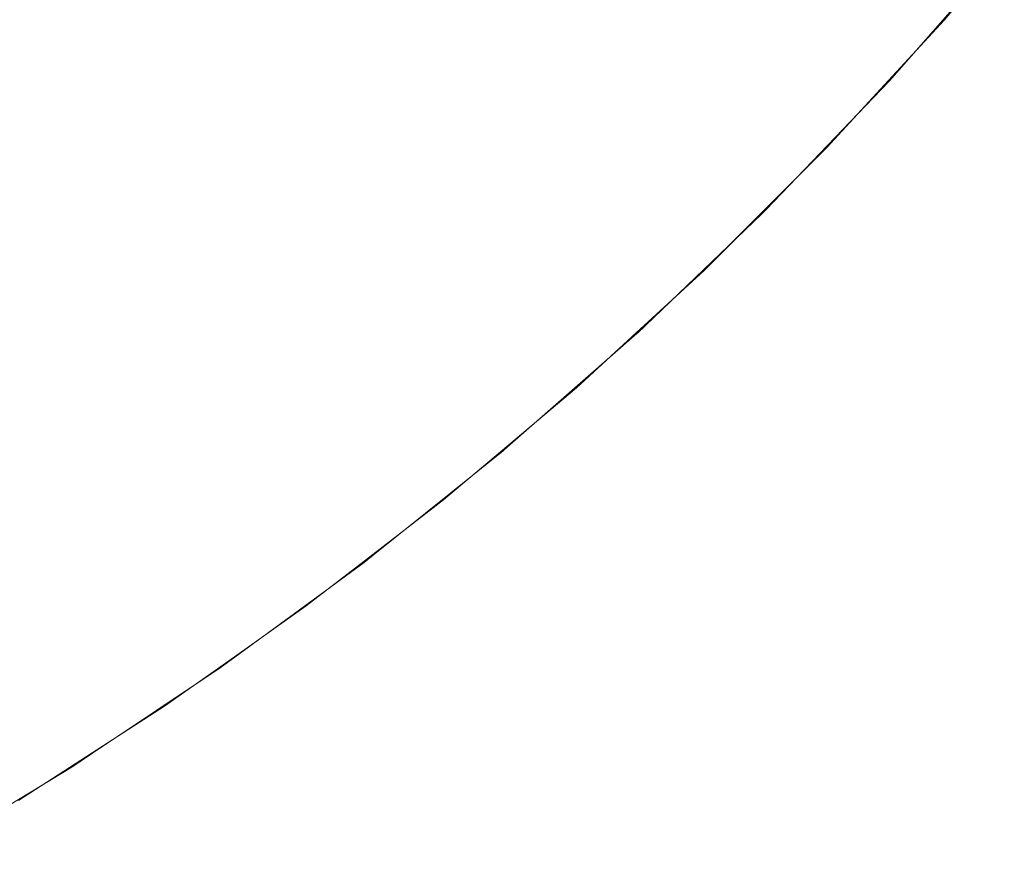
# Model space of a CAD drawing. Header units: centimetres. Extents: x -25.9 to 27.4, y -28.2 to -26.4.
# Tile 169 of 199: x 27.3239 to 27.348, y -28.1465 to -28.1261. Entities that reach past the tile are written whole.
import ezdxf

# ---------------------------------------------------------------- set-up
doc = ezdxf.new("R2010")
doc.units = ezdxf.units.CM
doc.header["$LTSCALE"] = 2.54
doc.layers.add('Lucido design-1', color=7, linetype='Continuous')

# ---------------------------------------------------------------- blocks, each defined once
blk = doc.blocks.new('Gruppo-4-1')
at = {"color": 7, "linetype": 'Continuous', "lineweight": 9}
for points, invisible_edges in [([(27.33492, -28.123481, 539.775984), (27.33209, -28.12619, 539.775984), (27.330818, -28.124801, 539.772337), (27.333588, -28.122149, 539.772337)], 15), ([(27.325233, -28.12411, 539.765297), (27.322386, -28.126396, 539.765297), (27.320979, -28.124562, 539.761917), (27.323748, -28.12234, 539.761917)], 15), ([(27.331092, -28.122242, 540.470703), (27.328397, -28.124717, 540.470703), (27.32975, -28.126255, 540.467045), (27.332509, -28.12372, 540.467045)], 15), ([(27.336524, -28.122379, 540.463308), (27.333818, -28.125086, 540.463308), (27.335016, -28.126336, 540.459498), (27.337774, -28.123578, 540.459498)], 15), ([(27.346375, -28.122879, 539.79928), (27.343561, -28.126088, 539.79928), (27.342868, -28.125453, 539.795262), (27.345655, -28.122275, 539.795262)], 15), ([(27.342645, -28.12267, 540.45169), (27.339921, -28.125635, 540.45169), (27.340815, -28.126492, 540.447705), (27.343575, -28.123488, 540.447705)], 15), ([(27.341122, -28.123853, 539.787368), (27.33827, -28.126832, 539.787368), (27.337263, -28.125825, 539.783506), (27.340072, -28.122891, 539.783506)], 15), ([(27.346968, -28.123377, 539.803337), (27.344131, -28.126611, 539.803337), (27.343561, -28.126088, 539.79928), (27.346375, -28.122879, 539.79928)], 15), ([(27.326942, -28.123065, 540.474275), (27.324216, -28.125363, 540.474275), (27.325599, -28.127076, 540.470703), (27.328397, -28.124717, 540.470703)], 15), ([(27.330818, -28.124801, 539.772337), (27.327935, -28.127329, 539.772337), (27.32663, -28.125774, 539.768772), (27.329446, -28.123304, 539.768772)], 15), ([(27.347432, -28.123766, 539.807427), (27.344578, -28.12702, 539.807427), (27.344131, -28.126611, 539.803337), (27.346968, -28.123377, 539.803337)], 15), ([(27.322738, -28.123533, 540.477756), (27.319996, -28.125653, 540.477756), (27.321394, -28.127544, 540.474275), (27.324216, -28.125363, 540.474275)], 15), ([(27.336146, -28.124707, 539.77971), (27.333262, -28.127468, 539.77971), (27.33209, -28.12619, 539.775984), (27.33492, -28.123481, 539.775984)], 15), ([(27.337774, -28.123578, 540.459498), (27.335016, -28.126336, 540.459498), (27.336102, -28.127468, 540.455624), (27.338907, -28.124663, 540.455624)], 15), ([(27.343575, -28.123488, 540.447705), (27.340815, -28.126492, 540.447705), (27.341588, -28.127232, 540.443675), (27.344378, -28.124195, 540.443675)], 15), ([(27.332509, -28.12372, 540.467045), (27.32975, -28.126255, 540.467045), (27.331, -28.127674, 540.463308), (27.333818, -28.125086, 540.463308)], 15), ([(27.342055, -28.124708, 539.791289), (27.339165, -28.127726, 539.791289), (27.33827, -28.126832, 539.787368), (27.341122, -28.123853, 539.787368)], 15), ([(27.347766, -28.124047, 539.811541), (27.3449, -28.127315, 539.811541), (27.344578, -28.12702, 539.807427), (27.347432, -28.123766, 539.807427)], 15), ([(27.32663, -28.125774, 539.768772), (27.323708, -28.128119, 539.768772), (27.322386, -28.126396, 539.765297), (27.325233, -28.12411, 539.765297)], 15), ([(27.34797, -28.124218, 539.815674), (27.345096, -28.127495, 539.815674), (27.3449, -28.127315, 539.811541), (27.347766, -28.124047, 539.811541)], 15), ([(27.344378, -28.124195, 540.443675), (27.341588, -28.127232, 540.443675), (27.342237, -28.127855, 540.439608), (27.345054, -28.124789, 540.439608)], 15), ([(27.347754, -28.124609, 539.820033), (27.345166, -28.127559, 539.820033), (27.345096, -28.127495, 539.815674), (27.34797, -28.124218, 539.815674)], 14), ([(27.345166, -28.127559, 539.820033), (27.347743, -28.1246, 540.420033), (27.346506, -28.126067, 540.420033)], 9), ([(27.345166, -28.127559, 539.820033), (27.347754, -28.124609, 539.820033), (27.347743, -28.1246, 540.420033)], 10), ([(27.328397, -28.124717, 540.470703), (27.325599, -28.127076, 540.470703), (27.326886, -28.12867, 540.467045), (27.32975, -28.126255, 540.467045)], 15), ([(27.33209, -28.12619, 539.775984), (27.329145, -28.128772, 539.775984), (27.327935, -28.127329, 539.772337), (27.330818, -28.124801, 539.772337)], 15), ([(27.337263, -28.125825, 539.783506), (27.334329, -28.128633, 539.783506), (27.333262, -28.127468, 539.77971), (27.336146, -28.124707, 539.77971)], 15), ([(27.338907, -28.124663, 540.455624), (27.336102, -28.127468, 540.455624), (27.337074, -28.128483, 540.45169), (27.339921, -28.125635, 540.45169)], 15), ([(27.342868, -28.125453, 539.795262), (27.339945, -28.128507, 539.795262), (27.339165, -28.127726, 539.791289), (27.342055, -28.124708, 539.791289)], 15), ([(27.345054, -28.124789, 540.439608), (27.342237, -28.127855, 540.439608), (27.342764, -28.12836, 540.435511), (27.345601, -28.125271, 540.435511)], 15), ([(27.333818, -28.125086, 540.463308), (27.331, -28.127674, 540.463308), (27.332143, -28.128974, 540.459498), (27.335016, -28.126336, 540.459498)], 15), ([(27.345601, -28.125271, 540.435511), (27.342764, -28.12836, 540.435511), (27.343167, -28.128746, 540.43139), (27.34602, -28.12564, 540.43139)], 15), ([(27.324216, -28.125363, 540.474275), (27.321394, -28.127544, 540.474275), (27.322703, -28.129315, 540.470703), (27.325599, -28.127076, 540.470703)], 15), ([(27.343561, -28.126088, 539.79928), (27.34061, -28.129171, 539.79928), (27.339945, -28.128507, 539.795262), (27.342868, -28.125453, 539.795262)], 15), ([(27.327935, -28.127329, 539.772337), (27.324944, -28.129729, 539.772337), (27.323708, -28.128119, 539.768772), (27.32663, -28.125774, 539.768772)], 15), ([(27.339921, -28.125635, 540.45169), (27.337074, -28.128483, 540.45169), (27.337931, -28.129376, 540.447705), (27.340815, -28.126492, 540.447705)], 15), ([(27.34602, -28.12564, 540.43139), (27.343167, -28.128746, 540.43139), (27.343446, -28.129013, 540.427254), (27.34631, -28.125895, 540.427254)], 15), ([(27.33827, -28.126832, 539.787368), (27.335292, -28.129683, 539.787368), (27.334329, -28.128633, 539.783506), (27.337263, -28.125825, 539.783506)], 15), ([(27.34631, -28.125895, 540.427254), (27.343446, -28.129013, 540.427254), (27.3436, -28.129161, 540.423108), (27.34647, -28.126036, 540.423108)], 15), ([(27.344945, -28.127767, 540.420033), (27.346506, -28.126067, 540.420033), (27.34647, -28.126036, 540.423108), (27.3436, -28.129161, 540.423108)], 14), ([(27.32975, -28.126255, 540.467045), (27.326886, -28.12867, 540.467045), (27.328074, -28.130141, 540.463308), (27.331, -28.127674, 540.463308)], 15), ([(27.333262, -28.127468, 539.77971), (27.33026, -28.1301, 539.77971), (27.329145, -28.128772, 539.775984), (27.33209, -28.12619, 539.775984)], 15), ([(27.344131, -28.126611, 539.803337), (27.341157, -28.129718, 539.803337), (27.34061, -28.129171, 539.79928), (27.343561, -28.126088, 539.79928)], 15), ([(27.346506, -28.126067, 540.420033), (27.344945, -28.127767, 540.420033), (27.344957, -28.127777, 539.820033), (27.345166, -28.127559, 539.820033)], 10), ([(27.335016, -28.126336, 540.459498), (27.332143, -28.128974, 540.459498), (27.33318, -28.130152, 540.455624), (27.336102, -28.127468, 540.455624)], 15), ([(27.340815, -28.126492, 540.447705), (27.337931, -28.129376, 540.447705), (27.338671, -28.130149, 540.443675), (27.341588, -28.127232, 540.443675)], 15), ([(27.344578, -28.12702, 539.807427), (27.341585, -28.130147, 539.807427), (27.341157, -28.129718, 539.803337), (27.344131, -28.126611, 539.803337)], 15), ([(27.339165, -28.127726, 539.791289), (27.336146, -28.130616, 539.791289), (27.335292, -28.129683, 539.787368), (27.33827, -28.126832, 539.787368)], 15), ([(27.3449, -28.127315, 539.811541), (27.341894, -28.130455, 539.811541), (27.341585, -28.130147, 539.807427), (27.344578, -28.12702, 539.807427)], 15), ([(27.325599, -28.127076, 540.470703), (27.322703, -28.129315, 540.470703), (27.323921, -28.130961, 540.467045), (27.326886, -28.12867, 540.467045)], 15), ([(27.341588, -28.127232, 540.443675), (27.338671, -28.130149, 540.443675), (27.339294, -28.130799, 540.439608), (27.342237, -28.127855, 540.439608)], 15), ([(27.329145, -28.128772, 539.775984), (27.326091, -28.131224, 539.775984), (27.324944, -28.129729, 539.772337), (27.327935, -28.127329, 539.772337)], 15), ([(27.334329, -28.128633, 539.783506), (27.331276, -28.131311, 539.783506), (27.33026, -28.1301, 539.77971), (27.333262, -28.127468, 539.77971)], 15), ([(27.336102, -28.127468, 540.455624), (27.33318, -28.130152, 540.455624), (27.334108, -28.131207, 540.45169), (27.337074, -28.128483, 540.45169)], 15), ([(27.345096, -28.127495, 539.815674), (27.342082, -28.130643, 539.815674), (27.341894, -28.130455, 539.811541), (27.3449, -28.127315, 539.811541)], 15), ([(27.344957, -28.127777, 539.820033), (27.342149, -28.130711, 539.820033), (27.342082, -28.130643, 539.815674), (27.345096, -28.127495, 539.815674)], 14), ([(27.345096, -28.127495, 539.815674), (27.345166, -28.127559, 539.820033), (27.344957, -28.127777, 539.820033)], 9), ([(27.331, -28.127674, 540.463308), (27.328074, -28.130141, 540.463308), (27.329161, -28.131488, 540.459498), (27.332143, -28.128974, 540.459498)], 15), ([(27.339945, -28.128507, 539.795262), (27.336892, -28.13143, 539.795262), (27.336146, -28.130616, 539.791289), (27.339165, -28.127726, 539.791289)], 15), ([(27.342237, -28.127855, 540.439608), (27.339294, -28.130799, 540.439608), (27.339799, -28.131326, 540.435511), (27.342764, -28.12836, 540.435511)], 15), ([(27.342149, -28.130711, 539.820033), (27.344945, -28.127767, 540.420033), (27.343634, -28.129194, 540.420033)], 9), ([(27.342149, -28.130711, 539.820033), (27.344957, -28.127777, 539.820033), (27.344945, -28.127767, 540.420033)], 10), ([(27.3436, -28.129161, 540.423108), (27.343634, -28.129194, 540.420033), (27.344945, -28.127767, 540.420033)], 9), ([(27.324944, -28.129729, 539.772337), (27.321851, -28.131997, 539.772337), (27.320687, -28.130334, 539.768772), (27.323708, -28.128119, 539.768772)], 15), ([(27.342764, -28.12836, 540.435511), (27.339799, -28.131326, 540.435511), (27.340185, -28.131729, 540.43139), (27.343167, -28.128746, 540.43139)], 15), ([(27.326886, -28.12867, 540.467045), (27.323921, -28.130961, 540.467045), (27.325046, -28.132482, 540.463308), (27.328074, -28.130141, 540.463308)], 15), ([(27.335292, -28.129683, 539.787368), (27.332191, -28.132402, 539.787368), (27.331276, -28.131311, 539.783506), (27.334329, -28.128633, 539.783506)], 15), ([(27.337074, -28.128483, 540.45169), (27.334108, -28.131207, 540.45169), (27.334926, -28.132136, 540.447705), (27.337931, -28.129376, 540.447705)], 15), ([(27.34061, -28.129171, 539.79928), (27.337527, -28.132123, 539.79928), (27.336892, -28.13143, 539.795262), (27.339945, -28.128507, 539.795262)], 15), ([(27.33026, -28.1301, 539.77971), (27.327146, -28.132599, 539.77971), (27.326091, -28.131224, 539.775984), (27.329145, -28.128772, 539.775984)], 15), ([(27.343167, -28.128746, 540.43139), (27.340185, -28.131729, 540.43139), (27.340452, -28.132007, 540.427254), (27.343446, -28.129013, 540.427254)], 15), ([(27.332143, -28.128974, 540.459498), (27.329161, -28.131488, 540.459498), (27.330147, -28.132709, 540.455624), (27.33318, -28.130152, 540.455624)], 15), ([(27.341157, -28.129718, 539.803337), (27.338049, -28.132693, 539.803337), (27.337527, -28.132123, 539.79928), (27.34061, -28.129171, 539.79928)], 15), ([(27.343446, -28.129013, 540.427254), (27.340452, -28.132007, 540.427254), (27.3406, -28.132161, 540.423108), (27.3436, -28.129161, 540.423108)], 15), ([(27.342019, -28.130809, 540.420033), (27.343634, -28.129194, 540.420033), (27.3436, -28.129161, 540.423108), (27.3406, -28.132161, 540.423108)], 14), ([(27.322703, -28.129315, 540.470703), (27.319715, -28.131428, 540.470703), (27.320862, -28.133125, 540.467045), (27.323921, -28.130961, 540.467045)], 15), ([(27.337931, -28.129376, 540.447705), (27.334926, -28.132136, 540.447705), (27.335633, -28.132939, 540.443675), (27.338671, -28.130149, 540.443675)], 15), ([(27.343634, -28.129194, 540.420033), (27.342019, -28.130809, 540.420033), (27.342032, -28.130822, 539.820033), (27.342149, -28.130711, 539.820033)], 10), ([(27.326091, -28.131224, 539.775984), (27.322932, -28.13354, 539.775984), (27.321851, -28.131997, 539.772337), (27.324944, -28.129729, 539.772337)], 15), ([(27.336146, -28.130616, 539.791289), (27.333005, -28.133372, 539.791289), (27.332191, -28.132402, 539.787368), (27.335292, -28.129683, 539.787368)], 15), ([(27.341585, -28.130147, 539.807427), (27.338459, -28.13314, 539.807427), (27.338049, -28.132693, 539.803337), (27.341157, -28.129718, 539.803337)], 15), ([(27.328074, -28.130141, 540.463308), (27.325046, -28.132482, 540.463308), (27.326075, -28.133874, 540.459498), (27.329161, -28.131488, 540.459498)], 15), ([(27.331276, -28.131311, 539.783506), (27.328108, -28.133853, 539.783506), (27.327146, -28.132599, 539.77971), (27.33026, -28.1301, 539.77971)], 15), ([(27.33318, -28.130152, 540.455624), (27.330147, -28.132709, 540.455624), (27.33103, -28.133802, 540.45169), (27.334108, -28.131207, 540.45169)], 15), ([(27.338671, -28.130149, 540.443675), (27.335633, -28.132939, 540.443675), (27.336228, -28.133615, 540.439608), (27.339294, -28.130799, 540.439608)], 15), ([(27.341894, -28.130455, 539.811541), (27.338754, -28.133461, 539.811541), (27.338459, -28.13314, 539.807427), (27.341585, -28.130147, 539.807427)], 15), ([(27.336892, -28.13143, 539.795262), (27.333714, -28.134217, 539.795262), (27.333005, -28.133372, 539.791289), (27.336146, -28.130616, 539.791289)], 15), ([(27.342082, -28.130643, 539.815674), (27.338933, -28.133658, 539.815674), (27.338754, -28.133461, 539.811541), (27.341894, -28.130455, 539.811541)], 15), ([(27.339294, -28.130799, 540.439608), (27.336228, -28.133615, 540.439608), (27.33671, -28.134163, 540.435511), (27.339799, -28.131326, 540.435511)], 15), ([(27.342032, -28.130822, 539.820033), (27.338998, -28.133728, 539.820033), (27.338933, -28.133658, 539.815674), (27.342082, -28.130643, 539.815674)], 14), ([(27.338998, -28.133728, 539.820033), (27.342019, -28.130809, 540.420033), (27.340632, -28.132196, 540.420033)], 9), ([(27.338998, -28.133728, 539.820033), (27.342032, -28.130822, 539.820033), (27.342019, -28.130809, 540.420033)], 10), ([(27.3406, -28.132161, 540.423108), (27.340632, -28.132196, 540.420033), (27.342019, -28.130809, 540.420033)], 9), ([(27.342082, -28.130643, 539.815674), (27.342149, -28.130711, 539.820033), (27.342032, -28.130822, 539.820033)], 9), ([(27.323921, -28.130961, 540.467045), (27.320862, -28.133125, 540.467045), (27.321921, -28.134692, 540.463308), (27.325046, -28.132482, 540.463308)], 15), ([(27.327146, -28.132599, 539.77971), (27.323926, -28.13496, 539.77971), (27.322932, -28.13354, 539.775984), (27.326091, -28.131224, 539.775984)], 15), ([(27.332191, -28.132402, 539.787368), (27.328975, -28.134983, 539.787368), (27.328108, -28.133853, 539.783506), (27.331276, -28.131311, 539.783506)], 15), ([(27.334108, -28.131207, 540.45169), (27.33103, -28.133802, 540.45169), (27.331807, -28.134765, 540.447705), (27.334926, -28.132136, 540.447705)], 15), ([(27.339799, -28.131326, 540.435511), (27.33671, -28.134163, 540.435511), (27.337079, -28.134582, 540.43139), (27.340185, -28.131729, 540.43139)], 15), ([(27.329161, -28.131488, 540.459498), (27.326075, -28.133874, 540.459498), (27.327008, -28.135135, 540.455624), (27.330147, -28.132709, 540.455624)], 15), ([(27.337527, -28.132123, 539.79928), (27.334318, -28.134937, 539.79928), (27.333714, -28.134217, 539.795262), (27.336892, -28.13143, 539.795262)], 15), ([(27.340185, -28.131729, 540.43139), (27.337079, -28.134582, 540.43139), (27.337334, -28.134871, 540.427254), (27.340452, -28.132007, 540.427254)], 15), ([(27.340452, -28.132007, 540.427254), (27.337334, -28.134871, 540.427254), (27.337475, -28.135032, 540.423108), (27.3406, -28.132161, 540.423108)], 15), ([(27.334926, -28.132136, 540.447705), (27.331807, -28.134765, 540.447705), (27.33248, -28.135598, 540.443675), (27.335633, -28.132939, 540.443675)], 15), ([(27.338049, -28.132693, 539.803337), (27.334815, -28.135529, 539.803337), (27.334318, -28.134937, 539.79928), (27.337527, -28.132123, 539.79928)], 15), ([(27.33897, -28.133722, 540.420033), (27.340632, -28.132196, 540.420033), (27.3406, -28.132161, 540.423108), (27.337475, -28.135032, 540.423108)], 14), ([(27.340632, -28.132196, 540.420033), (27.33897, -28.133722, 540.420033), (27.338985, -28.133739, 539.820033), (27.338998, -28.133728, 539.820033)], 10), ([(27.325046, -28.132482, 540.463308), (27.321921, -28.134692, 540.463308), (27.322891, -28.136126, 540.459498), (27.326075, -28.133874, 540.459498)], 15), ([(27.333005, -28.133372, 539.791289), (27.329746, -28.135987, 539.791289), (27.328975, -28.134983, 539.787368), (27.332191, -28.132402, 539.787368)], 15), ([(27.328108, -28.133853, 539.783506), (27.324833, -28.136255, 539.783506), (27.323926, -28.13496, 539.77971), (27.327146, -28.132599, 539.77971)], 15), ([(27.330147, -28.132709, 540.455624), (27.327008, -28.135135, 540.455624), (27.327844, -28.136265, 540.45169), (27.33103, -28.133802, 540.45169)], 15), ([(27.338459, -28.13314, 539.807427), (27.335205, -28.135993, 539.807427), (27.334815, -28.135529, 539.803337), (27.338049, -28.132693, 539.803337)], 15), ([(27.335633, -28.132939, 540.443675), (27.33248, -28.135598, 540.443675), (27.333045, -28.136298, 540.439608), (27.336228, -28.133615, 540.439608)], 15), ([(27.338754, -28.133461, 539.811541), (27.335485, -28.136328, 539.811541), (27.335205, -28.135993, 539.807427), (27.338459, -28.13314, 539.807427)], 15), ([(27.333714, -28.134217, 539.795262), (27.330417, -28.136863, 539.795262), (27.329746, -28.135987, 539.791289), (27.333005, -28.133372, 539.791289)], 15), ([(27.338933, -28.133658, 539.815674), (27.335656, -28.136532, 539.815674), (27.335485, -28.136328, 539.811541), (27.338754, -28.133461, 539.811541)], 15), ([(27.323926, -28.13496, 539.77971), (27.320607, -28.137178, 539.77971), (27.319675, -28.135716, 539.775984), (27.322932, -28.13354, 539.775984)], 15), ([(27.336228, -28.133615, 540.439608), (27.333045, -28.136298, 540.439608), (27.333504, -28.136866, 540.435511), (27.33671, -28.134163, 540.435511)], 15), ([(27.335656, -28.136532, 539.815674), (27.338933, -28.133658, 539.815674), (27.338998, -28.133728, 539.820033), (27.338985, -28.133739, 539.820033)], 11), ([(27.335656, -28.136532, 539.815674), (27.338985, -28.133739, 539.820033), (27.335818, -28.136517, 539.820033)], 9), ([(27.335818, -28.136517, 539.820033), (27.338985, -28.133739, 539.820033), (27.337506, -28.135067, 540.420033)], 10), ([(27.337475, -28.135032, 540.423108), (27.337506, -28.135067, 540.420033), (27.33897, -28.133722, 540.420033)], 9), ([(27.338985, -28.133739, 539.820033), (27.33897, -28.133722, 540.420033), (27.337506, -28.135067, 540.420033)], 9), ([(27.326075, -28.133874, 540.459498), (27.322891, -28.136126, 540.459498), (27.32377, -28.137426, 540.455624), (27.327008, -28.135135, 540.455624)], 15), ([(27.328975, -28.134983, 539.787368), (27.32565, -28.137422, 539.787368), (27.324833, -28.136255, 539.783506), (27.328108, -28.133853, 539.783506)], 15), ([(27.33103, -28.133802, 540.45169), (27.327844, -28.136265, 540.45169), (27.32858, -28.13726, 540.447705), (27.331807, -28.134765, 540.447705)], 15), ([(27.334318, -28.134937, 539.79928), (27.330989, -28.137608, 539.79928), (27.330417, -28.136863, 539.795262), (27.333714, -28.134217, 539.795262)], 15), ([(27.33671, -28.134163, 540.435511), (27.333504, -28.136866, 540.435511), (27.333854, -28.1373, 540.43139), (27.337079, -28.134582, 540.43139)], 15), ([(27.337079, -28.134582, 540.43139), (27.333854, -28.1373, 540.43139), (27.334097, -28.1376, 540.427254), (27.337334, -28.134871, 540.427254)], 15), ([(27.324833, -28.136255, 539.783506), (27.321456, -28.138511, 539.783506), (27.320607, -28.137178, 539.77971), (27.323926, -28.13496, 539.77971)], 15), ([(27.331807, -28.134765, 540.447705), (27.32858, -28.13726, 540.447705), (27.329216, -28.13812, 540.443675), (27.33248, -28.135598, 540.443675)], 15), ([(27.334815, -28.135529, 539.803337), (27.33146, -28.138222, 539.803337), (27.330989, -28.137608, 539.79928), (27.334318, -28.134937, 539.79928)], 15), ([(27.337334, -28.134871, 540.427254), (27.334097, -28.1376, 540.427254), (27.334231, -28.137767, 540.423108), (27.337475, -28.135032, 540.423108)], 15), ([(27.327008, -28.135135, 540.455624), (27.32377, -28.137426, 540.455624), (27.324556, -28.13859, 540.45169), (27.327844, -28.136265, 540.45169)], 15), ([(27.329746, -28.135987, 539.791289), (27.326376, -28.138458, 539.791289), (27.32565, -28.137422, 539.787368), (27.328975, -28.134983, 539.787368)], 15), ([(27.335805, -28.136501, 540.420033), (27.337506, -28.135067, 540.420033), (27.337475, -28.135032, 540.423108), (27.334231, -28.137767, 540.423108)], 14), ([(27.337506, -28.135067, 540.420033), (27.335805, -28.136501, 540.420033), (27.335818, -28.136517, 539.820033)], 10), ([(27.33248, -28.135598, 540.443675), (27.329216, -28.13812, 540.443675), (27.329752, -28.138844, 540.439608), (27.333045, -28.136298, 540.439608)], 15), ([(27.335205, -28.135993, 539.807427), (27.331829, -28.138702, 539.807427), (27.33146, -28.138222, 539.803337), (27.334815, -28.135529, 539.803337)], 15), ([(27.330417, -28.136863, 539.795262), (27.327009, -28.139362, 539.795262), (27.326376, -28.138458, 539.791289), (27.329746, -28.135987, 539.791289)], 15), ([(27.335485, -28.136328, 539.811541), (27.332095, -28.139049, 539.811541), (27.331829, -28.138702, 539.807427), (27.335205, -28.135993, 539.807427)], 15), ([(27.32565, -28.137422, 539.787368), (27.322221, -28.139713, 539.787368), (27.321456, -28.138511, 539.783506), (27.324833, -28.136255, 539.783506)], 15), ([(27.327844, -28.136265, 540.45169), (27.324556, -28.13859, 540.45169), (27.325249, -28.139616, 540.447705), (27.32858, -28.13726, 540.447705)], 15), ([(27.333045, -28.136298, 540.439608), (27.329752, -28.138844, 540.439608), (27.330185, -28.139431, 540.435511), (27.333504, -28.136866, 540.435511)], 15), ([(27.335656, -28.136532, 539.815674), (27.332257, -28.13926, 539.815674), (27.332095, -28.139049, 539.811541), (27.335485, -28.136328, 539.811541)], 15), ([(27.332257, -28.13926, 539.815674), (27.335656, -28.136532, 539.815674), (27.335717, -28.136604, 539.820033), (27.332539, -28.139155, 539.820033)], 11), ([(27.332539, -28.139155, 539.820033), (27.335717, -28.136604, 539.820033), (27.334261, -28.137804, 540.420033)], 10), ([(27.334231, -28.137767, 540.423108), (27.334261, -28.137804, 540.420033), (27.335805, -28.136501, 540.420033)], 9), ([(27.335717, -28.136604, 539.820033), (27.335805, -28.136501, 540.420033), (27.334261, -28.137804, 540.420033)], 9), ([(27.335818, -28.136517, 539.820033), (27.335717, -28.136604, 539.820033), (27.335656, -28.136532, 539.815674)], 10), ([(27.335717, -28.136604, 539.820033), (27.335818, -28.136517, 539.820033), (27.335805, -28.136501, 540.420033)], 10), ([(27.330989, -28.137608, 539.79928), (27.327547, -28.140132, 539.79928), (27.327009, -28.139362, 539.795262), (27.330417, -28.136863, 539.795262)], 15), ([(27.333504, -28.136866, 540.435511), (27.330185, -28.139431, 540.435511), (27.330517, -28.13988, 540.43139), (27.333854, -28.1373, 540.43139)], 15), ([(27.32858, -28.13726, 540.447705), (27.325249, -28.139616, 540.447705), (27.325849, -28.140502, 540.443675), (27.329216, -28.13812, 540.443675)], 15), ([(27.333854, -28.1373, 540.43139), (27.330517, -28.13988, 540.43139), (27.330747, -28.14019, 540.427254), (27.334097, -28.1376, 540.427254)], 15), ([(27.32377, -28.137426, 540.455624), (27.320436, -28.139577, 540.455624), (27.321173, -28.140774, 540.45169), (27.324556, -28.13859, 540.45169)], 15), ([(27.326376, -28.138458, 539.791289), (27.322901, -28.14078, 539.791289), (27.322221, -28.139713, 539.787368), (27.32565, -28.137422, 539.787368)], 15), ([(27.33146, -28.138222, 539.803337), (27.327991, -28.140765, 539.803337), (27.327547, -28.140132, 539.79928), (27.330989, -28.137608, 539.79928)], 15), ([(27.334097, -28.1376, 540.427254), (27.330747, -28.14019, 540.427254), (27.330874, -28.140362, 540.423108), (27.334231, -28.137767, 540.423108)], 15), ([(27.332529, -28.139142, 540.420033), (27.334261, -28.137804, 540.420033), (27.334231, -28.137767, 540.423108), (27.330874, -28.140362, 540.423108)], 14), ([(27.334261, -28.137804, 540.420033), (27.332529, -28.139142, 540.420033), (27.332539, -28.139155, 539.820033)], 10), ([(27.329216, -28.13812, 540.443675), (27.325849, -28.140502, 540.443675), (27.326353, -28.141248, 540.439608), (27.329752, -28.138844, 540.439608)], 15), ([(27.331829, -28.138702, 539.807427), (27.328339, -28.141262, 539.807427), (27.327991, -28.140765, 539.803337), (27.33146, -28.138222, 539.803337)], 15), ([(27.327009, -28.139362, 539.795262), (27.323494, -28.141711, 539.795262), (27.322901, -28.14078, 539.791289), (27.326376, -28.138458, 539.791289)], 15), ([(27.324556, -28.13859, 540.45169), (27.321173, -28.140774, 540.45169), (27.321822, -28.141828, 540.447705), (27.325249, -28.139616, 540.447705)], 15), ([(27.332095, -28.139049, 539.811541), (27.328589, -28.141619, 539.811541), (27.328339, -28.141262, 539.807427), (27.331829, -28.138702, 539.807427)], 15), ([(27.329752, -28.138844, 540.439608), (27.326353, -28.141248, 540.439608), (27.326761, -28.141853, 540.435511), (27.330185, -28.139431, 540.435511)], 15), ([(27.332257, -28.13926, 539.815674), (27.328742, -28.141837, 539.815674), (27.328589, -28.141619, 539.811541), (27.332095, -28.139049, 539.811541)], 15), ([(27.328742, -28.141837, 539.815674), (27.332257, -28.13926, 539.815674), (27.332315, -28.139335, 539.820033), (27.329156, -28.141652, 539.820033)], 11), ([(27.330874, -28.140362, 540.423108), (27.330902, -28.1404, 540.420033), (27.332529, -28.139142, 540.420033)], 9), ([(27.332315, -28.139335, 539.820033), (27.332529, -28.139142, 540.420033), (27.330902, -28.1404, 540.420033)], 9), ([(27.332539, -28.139155, 539.820033), (27.332315, -28.139335, 539.820033), (27.332257, -28.13926, 539.815674)], 10), ([(27.332315, -28.139335, 539.820033), (27.332539, -28.139155, 539.820033), (27.332529, -28.139142, 540.420033)], 10), ([(27.327547, -28.140132, 539.79928), (27.323999, -28.142503, 539.79928), (27.323494, -28.141711, 539.795262), (27.327009, -28.139362, 539.795262)], 15), ([(27.330185, -28.139431, 540.435511), (27.326761, -28.141853, 540.435511), (27.327074, -28.142315, 540.43139), (27.330517, -28.13988, 540.43139)], 15), ([(27.329156, -28.141652, 539.820033), (27.332315, -28.139335, 539.820033), (27.330902, -28.1404, 540.420033)], 10), ([(27.325249, -28.139616, 540.447705), (27.321822, -28.141828, 540.447705), (27.322383, -28.142739, 540.443675), (27.325849, -28.140502, 540.443675)], 15), ([(27.330517, -28.13988, 540.43139), (27.327074, -28.142315, 540.43139), (27.32729, -28.142635, 540.427254), (27.330747, -28.14019, 540.427254)], 15), ([(27.327991, -28.140765, 539.803337), (27.324414, -28.143155, 539.803337), (27.323999, -28.142503, 539.79928), (27.327547, -28.140132, 539.79928)], 15), ([(27.330747, -28.14019, 540.427254), (27.32729, -28.142635, 540.427254), (27.32741, -28.142812, 540.423108), (27.330874, -28.140362, 540.423108)], 15), ([(27.325849, -28.140502, 540.443675), (27.322383, -28.142739, 540.443675), (27.322855, -28.143506, 540.439608), (27.326353, -28.141248, 540.439608)], 15), ([(27.329148, -28.14164, 540.420033), (27.330902, -28.1404, 540.420033), (27.330874, -28.140362, 540.423108), (27.32741, -28.142812, 540.423108)], 14), ([(27.330902, -28.1404, 540.420033), (27.329148, -28.14164, 540.420033), (27.329156, -28.141652, 539.820033)], 10), ([(27.328339, -28.141262, 539.807427), (27.32474, -28.143666, 539.807427), (27.324414, -28.143155, 539.803337), (27.327991, -28.140765, 539.803337)], 15), ([(27.326353, -28.141248, 540.439608), (27.322855, -28.143506, 540.439608), (27.323237, -28.144127, 540.435511), (27.326761, -28.141853, 540.435511)], 15), ([(27.328589, -28.141619, 539.811541), (27.324974, -28.144034, 539.811541), (27.32474, -28.143666, 539.807427), (27.328339, -28.141262, 539.807427)], 15), ([(27.323999, -28.142503, 539.79928), (27.32035, -28.144717, 539.79928), (27.31988, -28.143903, 539.795262), (27.323494, -28.141711, 539.795262)], 15), ([(27.328742, -28.141837, 539.815674), (27.325117, -28.144259, 539.815674), (27.324974, -28.144034, 539.811541), (27.328589, -28.141619, 539.811541)], 15), ([(27.32741, -28.142812, 540.423108), (27.327436, -28.142851, 540.420033), (27.329148, -28.14164, 540.420033)], 9), ([(27.328796, -28.141915, 539.820033), (27.329148, -28.14164, 540.420033), (27.327436, -28.142851, 540.420033)], 9), ([(27.329156, -28.141652, 539.820033), (27.328796, -28.141915, 539.820033), (27.328742, -28.141837, 539.815674)], 10), ([(27.328796, -28.141915, 539.820033), (27.329156, -28.141652, 539.820033), (27.329148, -28.14164, 540.420033)], 10), ([(27.326761, -28.141853, 540.435511), (27.323237, -28.144127, 540.435511), (27.32353, -28.144602, 540.43139), (27.327074, -28.142315, 540.43139)], 15), ([(27.325117, -28.144259, 539.815674), (27.328742, -28.141837, 539.815674), (27.328796, -28.141915, 539.820033), (27.325674, -28.144001, 539.820033)], 11), ([(27.325674, -28.144001, 539.820033), (27.328796, -28.141915, 539.820033), (27.327436, -28.142851, 540.420033)], 10), ([(27.327074, -28.142315, 540.43139), (27.32353, -28.144602, 540.43139), (27.323732, -28.144931, 540.427254), (27.32729, -28.142635, 540.427254)], 15), ([(27.324414, -28.143155, 539.803337), (27.320737, -28.145387, 539.803337), (27.32035, -28.144717, 539.79928), (27.323999, -28.142503, 539.79928)], 15), ([(27.32729, -28.142635, 540.427254), (27.323732, -28.144931, 540.427254), (27.323845, -28.145113, 540.423108), (27.32741, -28.142812, 540.423108)], 15), ([(27.32741, -28.142812, 540.423108), (27.323845, -28.145113, 540.423108), (27.323869, -28.145153, 540.420033), (27.325668, -28.143992, 540.420033)], 11), ([(27.325668, -28.143992, 540.420033), (27.327436, -28.142851, 540.420033), (27.32741, -28.142812, 540.423108)], 10), ([(27.327436, -28.142851, 540.420033), (27.325668, -28.143992, 540.420033), (27.325674, -28.144001, 539.820033)], 10), ([(27.32474, -28.143666, 539.807427), (27.32104, -28.145912, 539.807427), (27.320737, -28.145387, 539.803337), (27.324414, -28.143155, 539.803337)], 15), ([(27.324974, -28.144034, 539.811541), (27.321258, -28.14629, 539.811541), (27.32104, -28.145912, 539.807427), (27.32474, -28.143666, 539.807427)], 15), ([(27.325117, -28.144259, 539.815674), (27.321391, -28.14652, 539.815674), (27.321258, -28.14629, 539.811541), (27.324974, -28.144034, 539.811541)], 15), ([(27.325169, -28.144339, 539.820033), (27.325668, -28.143992, 540.420033), (27.323869, -28.145153, 540.420033)], 9), ([(27.325674, -28.144001, 539.820033), (27.325169, -28.144339, 539.820033), (27.325117, -28.144259, 539.815674)], 10), ([(27.325169, -28.144339, 539.820033), (27.325674, -28.144001, 539.820033), (27.325668, -28.143992, 540.420033)], 10), ([(27.321391, -28.14652, 539.815674), (27.325117, -28.144259, 539.815674), (27.325169, -28.144339, 539.820033), (27.322101, -28.146201, 539.820033)], 11), ([(27.322101, -28.146201, 539.820033), (27.325169, -28.144339, 539.820033), (27.323869, -28.145153, 540.420033)], 10)]:
    blk.add_3dface(points, dxfattribs=dict(at, invisible_edges=invisible_edges))

msp = doc.modelspace()

# ---------------------------------------------------------------- block references
at = {"layer": 'Lucido design-1', "color": 7}
msp.add_blockref('Gruppo-4-1', (0, 0), dxfattribs=at)

doc.saveas('drawing.dxf')
